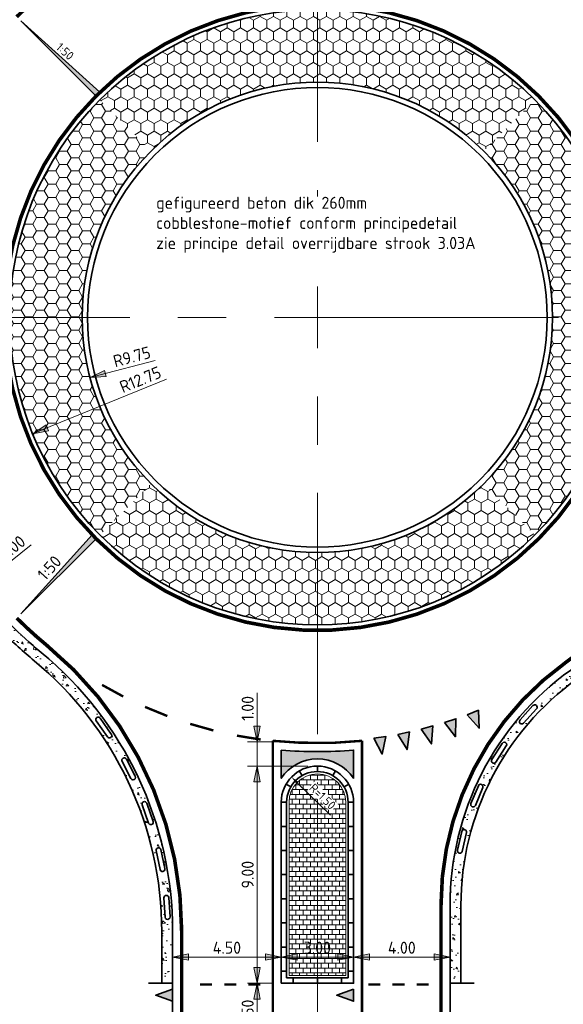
# Model space of a CAD drawing. Header units: metres. Extents: x -699 to 2316, y -1199 to 781.
# Tile 45 of 256: x 494 to 517, y -620 to -579. Entities that reach past the tile are written whole.
import ezdxf
from ezdxf.enums import TextEntityAlignment as Align

# ---------------------------------------------------------------- set-up
doc = ezdxf.new("R2010")
doc.units = ezdxf.units.M
doc.header["$PDMODE"] = 1
doc.linetypes.add('AM-AS', pattern=[16, 10, -2, 2, -2])
doc.linetypes.add('VW-1-1_STREEP', pattern=[2, 1, -1])
for name, color, linetype, lineweight in [('B-WE-AM-AS-G', 10, 'AM-AS', 18), ('N-WE-VH-KANTVERHARDING-G', 210, 'Continuous', 35), ('N-WE-VH-STOOTBAND-G', 7, 'Continuous', 35), ('N-WE-VH-VERHARDING_ASFALT_CONSTRUCTIE-A', 252, 'Continuous', 18), ('N-WE-VH-VERHARDING_BETON-G', 252, 'Continuous', 35), ('N-WE-VH-VERHARDING_BETONSTRAATSTEEN-A', 252, 'Continuous', 18), ('N-WE-VW-MARKERING_DWARS_DRIEHOEK_5070-G', 7, 'VW-HAAIETAND70-L-N', 35), ('N-WE-VW-MARKERING_LANGS_STREEP_11-G', 7, 'VW-1-1_STREEP', 13), ('N-WE-VW-MARKERING_LANGS_STREEP_DOORGETROKKEN_010-G', 7, 'Continuous', 13), ('N-WE-VW-MARKERING_LANGS_STREEP_DOORGETROKKEN_015-G', 7, 'Continuous', 13), ('N-WE-VW-MARKERING_PUNTSTUK-G', 7, 'Continuous', 35), ('X-XX-AL-M', 7, 'Continuous', 18), ('X-XX-AL-T18', 10, 'Continuous', 18)]:
    doc.layers.add(name, color=color, linetype=linetype, lineweight=lineweight)
doc.styles.add('NLCS-ISO', font='NLCS-ISO.ttf')
doc.styles.add('NLCS-ISO Standaard', font='NLCS-ISO.ttf')
doc.styles.add('NLCS-ISO-M200-T18', font='NLCS-ISO.ttf', dxfattribs={"height": 0.36})
doc.linetypes.add('VW-HAAIETAND70-L-N', pattern='A,0,-0.5,[149,NLCS.SHX,S=1,R=0,X=-0.625,Y=0],-0.5', length=1)
doc.dimstyles.new('NLCS-M200-T18-PIJL_A_L2_H2', dxfattribs={"dimscale": 0.2, "dimtxt": 2.5, "dimasz": 1.8, "dimexe": 2, "dimexo": 2, "dimgap": 0.7, "dimtad": 1, "dimzin": 0, "dimdsep": 46, "dimtxsty": 'NLCS-ISO-M200-T18', "dimcen": 0, "dimdle": 2, "dimclrd": 256, "dimclre": 256, "dimclrt": 10, "dimazin": 0, "dimtfac": 1, "dimtdec": 3, "dimtofl": 0, "dimtmove": 0, "dimatfit": 3, "dimfxl": 2, "dimtfillclr": 256, "dimtolj": 1, "dimtzin": 0, "dimlwd": -1, "dimlwe": -1, "dimarcsym": 0})
doc.dimstyles.new('NLCS-M200-T25-Pijl-A', dxfattribs={"dimtxt": 0.5, "dimasz": 0.375, "dimexe": 0.4, "dimexo": 0.4, "dimgap": 0.14, "dimtad": 1, "dimlfac": -1, "dimzin": 0, "dimdsep": 46, "dimtxsty": 'NLCS-ISO Standaard', "dimblk": 'Pijl', "dimblk1": 'Pijl', "dimblk2": 'Pijl', "dimcen": 2.5, "dimdle": 2, "dimclrd": 256, "dimclre": 256, "dimclrt": 256, "dimadec": 0, "dimazin": 0, "dimtfac": 1, "dimtofl": 0, "dimtmove": 0, "dimatfit": 3, "dimldrblk": 'Pijl', "dimfxl": 1, "dimtolj": 1, "dimtzin": 0, "dimlwd": 18, "dimlwe": 18, "dimarcsym": 0})
pattern_1 = [(360, (-504.1251052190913, 631.2808835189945), (0.2, 0.1500000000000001), [0.2, -0.2]), (90, (-504.1251052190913, 631.2808835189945), (-0.2, -2.758550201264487e-17), [])]
pattern_2 = [(230.0000000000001, (-384.1798174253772, -348.4196694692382), (-0.9109233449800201, 0.07969542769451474), [0.09525, -1.04775]), (175.0000000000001, (-384.1798174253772, -348.4196694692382), (0.1762171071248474, -0.9552842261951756), [0.0762, -0.83820292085]), (280.4514447, (-384.2557274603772, -348.4130282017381), (-0.7347062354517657, -0.875588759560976), [0.08095004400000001, -0.890451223]), (226.1842000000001, (-384.1798174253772, -348.6736694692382), (-1.35539520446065, 0.2102116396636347), [0.142875, -1.571625]), (276.6355576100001, (-384.2927669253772, -348.6561519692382), (-1.187020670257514, -1.237130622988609), [0.1214251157, -1.3356780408]), (171.1841511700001, (-384.1798174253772, -348.6736694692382), (-1.187020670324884, -1.237130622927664), [0.11429983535, -1.2572986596]), (201, (-384.3068174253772, -348.6101694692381), (-0.7580719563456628, 0.5113259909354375), [0.09525, -1.04775]), (146, (-384.3068174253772, -348.6101694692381), (-0.3090101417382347, -0.9209398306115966), [0.0762, -0.8382]), (251.4514450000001, (-384.3699900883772, -348.5675589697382), (-1.067082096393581, -0.409613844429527), [0.08095004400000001, -0.8904496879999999]), (217.5000000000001, (-384.1798174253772, -348.4196694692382), (-0.01544301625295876, -0.4227751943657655), [0, -0.82804, 0, -0.8509000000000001, 0, -0.8413750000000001]), (187.5, (-384.1798174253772, -348.4196694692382), (-0.3340983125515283, -0.5009028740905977), [0, -0.48514, 0, -0.80899, 0, -0.320675]), (147.5, (-383.8966074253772, -348.4196694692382), (-0.677952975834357, 0.0286437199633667), [0, -0.3174999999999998, 0, -0.9905999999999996, 0, -1.314449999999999]), (137.5, (-383.7696074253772, -348.4196694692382), (-0.7406459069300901, -0.1271324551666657), [0, -0.41275, 0, -0.65786, 0, -0.93345])]

# ---------------------------------------------------------------- blocks, each defined once
blk = doc.blocks.new('Pijl')
h = blk.add_hatch(color=256)
h.paths.add_polyline_path([(2.220446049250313e-16, 0), (-1.75, 0.352142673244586), (-1.749922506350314, 1.310063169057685e-14)])
h.paths.add_polyline_path([(-1.749922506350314, 1.310063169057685e-14), (-1.749845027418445, -0.3520757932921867), (0, 0)])
for p, q in [((-1.901878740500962, 1.4210854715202e-14), (0, 0)), ((0, 0), (-1.75, 0.352142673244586)), ((-1.75, 0.352142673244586), (-1.749845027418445, -0.3520757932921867)), ((0, 0), (-1.749845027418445, -0.3520757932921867))]:
    blk.add_line(p, q)
blk = doc.blocks.new('*D840')
at = {"layer": 'Defpoints', "color": 0, "transparency": 16777216}
for p in [(505.108620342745, -618.2692879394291), (500.608620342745, -619.3505621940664), (505.108620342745, -619.3505621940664)]:
    blk.add_point(p, dxfattribs=at)
at = {"layer": 'X-XX-AL-M', "lineweight": 18, "transparency": 16777216}
for p, q in [((500.608620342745, -618.9505621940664), (500.608620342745, -617.8692879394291)), ((505.108620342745, -618.9505621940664), (505.108620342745, -617.8692879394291)), ((500.983620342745, -618.2692879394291), (504.733620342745, -618.2692879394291))]:
    blk.add_line(p, q, dxfattribs=at)
at = {"layer": 'X-XX-AL-M', "lineweight": 18, "transparency": 16777216, "xscale": 0.375, "yscale": 0.375, "zscale": 0.375, "rotation": 180}
blk.add_blockref('Pijl', (500.608620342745, -618.2692879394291), dxfattribs=at)
at = {"layer": 'X-XX-AL-M', "lineweight": 18, "transparency": 16777216, "xscale": 0.375, "yscale": 0.375, "zscale": 0.375}
blk.add_blockref('Pijl', (505.108620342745, -618.2692879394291), dxfattribs=at)
at = {"layer": 'X-XX-AL-M', "transparency": 16777216, "insert": (502.858620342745, -617.8792879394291), "char_height": 0.5, "attachment_point": 5, "style": 'NLCS-ISO Standaard'}
blk.add_mtext('\\A1;4.50', dxfattribs=at)
blk = doc.blocks.new('*D841')
at = {"layer": 'Defpoints', "color": 0, "transparency": 16777216}
for p in [(508.108620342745, -618.269287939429), (505.108620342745, -619.3505621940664), (508.108620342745, -619.3505621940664)]:
    blk.add_point(p, dxfattribs=at)
at = {"layer": 'X-XX-AL-M', "lineweight": 18, "transparency": 16777216}
for p, q in [((505.108620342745, -618.9505621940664), (505.108620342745, -617.869287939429)), ((508.108620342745, -618.9505621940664), (508.108620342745, -617.869287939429)), ((505.483620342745, -618.269287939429), (507.733620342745, -618.269287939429))]:
    blk.add_line(p, q, dxfattribs=at)
at = {"layer": 'X-XX-AL-M', "lineweight": 18, "transparency": 16777216, "xscale": 0.375, "yscale": 0.375, "zscale": 0.375, "rotation": 180}
blk.add_blockref('Pijl', (505.108620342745, -618.269287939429), dxfattribs=at)
at = {"layer": 'X-XX-AL-M', "lineweight": 18, "transparency": 16777216, "xscale": 0.375, "yscale": 0.375, "zscale": 0.375}
blk.add_blockref('Pijl', (508.108620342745, -618.269287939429), dxfattribs=at)
at = {"layer": 'X-XX-AL-M', "transparency": 16777216, "insert": (506.608620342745, -617.879287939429), "char_height": 0.5, "attachment_point": 5, "style": 'NLCS-ISO Standaard', "bg_fill": 3, "box_fill_scale": 1.1, "bg_fill_color": 256, "bg_fill_true_color": 13158600, "bg_fill_transparency": 0}
blk.add_mtext('\\A1;3.00', dxfattribs=at)
blk = doc.blocks.new('*D842')
at = {"layer": 'Defpoints', "color": 0, "transparency": 16777216}
for p in [(512.108620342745, -618.269287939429), (508.108620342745, -619.3505621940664), (512.108620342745, -619.3505621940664)]:
    blk.add_point(p, dxfattribs=at)
at = {"layer": 'X-XX-AL-M', "lineweight": 18, "transparency": 16777216}
for p, q in [((508.108620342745, -618.9505621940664), (508.108620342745, -617.869287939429)), ((512.108620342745, -618.9505621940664), (512.108620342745, -617.869287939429)), ((508.483620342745, -618.269287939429), (511.733620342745, -618.269287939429))]:
    blk.add_line(p, q, dxfattribs=at)
at = {"layer": 'X-XX-AL-M', "lineweight": 18, "transparency": 16777216, "xscale": 0.375, "yscale": 0.375, "zscale": 0.375, "rotation": 180}
blk.add_blockref('Pijl', (508.108620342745, -618.269287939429), dxfattribs=at)
at = {"layer": 'X-XX-AL-M', "lineweight": 18, "transparency": 16777216, "xscale": 0.375, "yscale": 0.375, "zscale": 0.375}
blk.add_blockref('Pijl', (512.108620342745, -618.269287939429), dxfattribs=at)
at = {"layer": 'X-XX-AL-M', "transparency": 16777216, "insert": (510.108620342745, -617.879287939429), "char_height": 0.5, "attachment_point": 5, "style": 'NLCS-ISO Standaard'}
blk.add_mtext('\\A1;4.00', dxfattribs=at)
blk = doc.blocks.new('*D843')
at = {"layer": 'Defpoints', "color": 0, "transparency": 16777216}
for p in [(505.1086203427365, -619.3505621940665), (504.1083557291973, -621.8505621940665), (505.1086203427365, -621.8505621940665)]:
    blk.add_point(p, dxfattribs=at)
at = {"layer": 'X-XX-AL-M', "lineweight": 18, "transparency": 16777216}
for p, q in [((504.7086203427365, -619.3505621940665), (503.7083557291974, -619.3505621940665)), ((504.1083557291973, -619.7255621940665), (504.1083557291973, -621.4755621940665)), ((504.7086203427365, -621.8505621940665), (503.7083557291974, -621.8505621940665))]:
    blk.add_line(p, q, dxfattribs=at)
at = {"layer": 'X-XX-AL-M', "lineweight": 18, "transparency": 16777216, "xscale": 0.375, "yscale": 0.375, "zscale": 0.375}
for p, rotation in [((504.1083557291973, -619.3505621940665), 90), ((504.1083557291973, -621.8505621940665), 270)]:
    blk.add_blockref('Pijl', p, dxfattribs=dict(at, rotation=rotation))
at = {"layer": 'X-XX-AL-M', "transparency": 16777216, "insert": (503.7183557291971, -620.6005621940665), "char_height": 0.5, "attachment_point": 5, "rotation": 90, "style": 'NLCS-ISO Standaard'}
blk.add_mtext('\\A1;2.50', dxfattribs=at)
blk = doc.blocks.new('*D845')
at = {"layer": 'Defpoints', "color": 0, "transparency": 16777216}
for p in [(504.1083557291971, -610.3505621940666), (506.6086203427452, -610.3505621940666), (505.1086203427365, -619.3505621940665)]:
    blk.add_point(p, dxfattribs=at)
at = {"layer": 'X-XX-AL-M', "lineweight": 18, "transparency": 16777216}
for p, q in [((506.2086203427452, -610.3505621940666), (503.7083557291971, -610.3505621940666)), ((504.1083557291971, -618.9755621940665), (504.1083557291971, -610.7255621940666)), ((504.7086203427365, -619.3505621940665), (503.7083557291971, -619.3505621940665))]:
    blk.add_line(p, q, dxfattribs=at)
at = {"layer": 'X-XX-AL-M', "lineweight": 18, "transparency": 16777216, "xscale": 0.375, "yscale": 0.375, "zscale": 0.375}
for p, rotation in [((504.1083557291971, -610.3505621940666), 90), ((504.1083557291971, -619.3505621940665), 270)]:
    blk.add_blockref('Pijl', p, dxfattribs=dict(at, rotation=rotation))
at = {"layer": 'X-XX-AL-M', "transparency": 16777216, "insert": (503.7183557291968, -614.8505621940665), "char_height": 0.5, "attachment_point": 5, "rotation": 90, "style": 'NLCS-ISO Standaard'}
blk.add_mtext('\\A1;9.00', dxfattribs=at)
blk = doc.blocks.new('*D846')
at = {"layer": 'Defpoints', "color": 0, "transparency": 16777216}
for p in [(504.1083557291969, -609.3505621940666), (506.6086203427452, -609.3505621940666), (506.6086203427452, -610.3505621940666)]:
    blk.add_point(p, dxfattribs=at)
at = {"layer": 'X-XX-AL-M', "lineweight": 18, "transparency": 16777216}
for p, q in [((504.1083557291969, -608.9755621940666), (504.1083557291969, -607.3205621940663)), ((506.2086203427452, -609.3505621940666), (503.7083557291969, -609.3505621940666)), ((506.2086203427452, -610.3505621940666), (503.7083557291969, -610.3505621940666)), ((504.1083557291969, -610.7255621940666), (504.1083557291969, -611.1005621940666))]:
    blk.add_line(p, q, dxfattribs=at)
at = {"layer": 'X-XX-AL-M', "lineweight": 18, "transparency": 16777216, "xscale": 0.375, "yscale": 0.375, "zscale": 0.375}
for p, rotation in [((504.1083557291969, -609.3505621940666), 270), ((504.1083557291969, -610.3505621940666), 90)]:
    blk.add_blockref('Pijl', p, dxfattribs=dict(at, rotation=rotation))
at = {"layer": 'X-XX-AL-M', "transparency": 16777216, "insert": (503.7183557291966, -607.9605621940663), "char_height": 0.5, "attachment_point": 5, "rotation": 90, "style": 'NLCS-ISO Standaard'}
blk.add_mtext('\\A1;1.00', dxfattribs=at)
blk = doc.blocks.new('NLCS_Rotondepoot_7.3_R18_2fo')
at = {"layer": 'N-WE-VH-VERHARDING_ASFALT_CONSTRUCTIE-A'}
h = blk.add_hatch(dxfattribs=at)
h.set_pattern_fill('HONEY', color=256, scale=0.1, angle=180, style=0)
h.set_pattern_definition([(180, (-417.2106068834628, -584.3071553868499), (-0.4762499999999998, -0.2749630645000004), [0.3175, -0.635]), (300.0000000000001, (-417.2106068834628, -584.3071553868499), (0.4762499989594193, -0.2749630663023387), [0.3175, -0.635]), (240, (-417.2106068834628, -584.3071553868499), (-1.040580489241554e-09, -0.5499261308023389), [-0.635, 0.3175])])
h.paths.add_polyline_path([(-6.894291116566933, 6.894291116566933), (-9.015611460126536, 9.015611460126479, 0.1943311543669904), (-12.74801572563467, 0.2249334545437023), (-12.74704875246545, 0.2249806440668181), (-12.74999999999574, 0), (-9.750000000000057, 0, -0.1989123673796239)])
h.paths.add_polyline_path([(-9.750000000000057, 0), (-12.75000000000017, 0, 0.1989123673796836), (-9.015611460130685, -9.015611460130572), (-6.894291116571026, -6.894291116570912, -0.1989123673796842)])
at = {"layer": 'B-WE-AM-AS-G'}
blk.add_lwpolyline([(-97.77888202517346, 0), (0, 0)], dxfattribs=at)
at = {"layer": 'N-WE-VH-KANTVERHARDING-G'}
for points in [[(-9.015611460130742, -9.015611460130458, -0.4142135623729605), (-9.015611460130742, 9.015611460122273, 0.4142135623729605)], [(-6.894291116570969, -6.894291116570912, -0.4142135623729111), (-6.894291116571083, 6.894291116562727, 0.4142135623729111)], [(-6.735192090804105, 6.735192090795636, 0.4142135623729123), (-6.735192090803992, -6.735192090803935)]]:
    blk.add_lwpolyline(points, format="xyb", dxfattribs=at)
at = {"layer": 'N-WE-VW-MARKERING_LANGS_STREEP_DOORGETROKKEN_010-G', "const_width": 0.15}
blk.add_lwpolyline([(-9.174710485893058, 9.17471048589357, 0.4142135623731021), (-9.174710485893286, -9.174710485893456, 1)], format="xyb", dxfattribs=at)
blk = doc.blocks.new('NLCS_Rotondepoot_7.3_R18')
at = {"layer": 'N-WE-VH-VERHARDING_ASFALT_CONSTRUCTIE-A'}
h = blk.add_hatch(dxfattribs=at)
h.set_pattern_fill('HONEY', color=256, scale=0.1, angle=360.0000000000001, style=0)
h.set_pattern_definition([(3.685545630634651e-14, (417.210606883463, 584.3071553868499), (0.4762499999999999, 0.2749630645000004), [0.3175, -0.635]), (120, (417.210606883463, 584.3071553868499), (-0.4762499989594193, 0.2749630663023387), [0.3174999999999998, -0.6349999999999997]), (60.00000000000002, (417.210606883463, 584.3071553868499), (1.040580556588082e-09, 0.5499261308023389), [-0.6349999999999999, 0.3174999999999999])])
h.paths.add_polyline_path([(-9.015611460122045, -9.015611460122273), (-6.894291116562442, -6.894291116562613, -0.1989123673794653), (-9.749999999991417, 0), (-12.74999999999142, 0, 0.1989123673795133)])
h.paths.add_polyline_path([(-12.74999999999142, 0), (-9.749999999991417, 0, -0.1989123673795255), (-6.894291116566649, 6.894291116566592), (-9.015611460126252, 9.015611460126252, 0.1989123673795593)])
at = {"layer": 'B-WE-AM-AS-G'}
blk.add_lwpolyline([(0, 0), (-94.77888202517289, 0)], dxfattribs=at)
at = {"layer": 'N-WE-VH-KANTVERHARDING-G'}
for points in [[(-9.015611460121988, -9.015611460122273, -0.4142135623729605), (-9.015611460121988, 9.015611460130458, 0.4142135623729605)], [(-6.894291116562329, -6.894291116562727, -0.4142135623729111), (-6.894291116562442, 6.894291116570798, 0.4142135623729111)], [(-6.735192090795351, -6.735192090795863, -0.4142135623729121), (-6.735192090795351, 6.735192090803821, 0.4142135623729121)]]:
    blk.add_lwpolyline(points, format="xyb", dxfattribs=at)
at = {"layer": 'N-WE-VW-MARKERING_LANGS_STREEP_DOORGETROKKEN_010-G', "const_width": 0.15}
blk.add_lwpolyline([(-9.174710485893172, 9.17471048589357, 0.4142135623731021), (-9.1747104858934, -9.174710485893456, 1)], format="xyb", dxfattribs=at)
blk = doc.blocks.new('NLCS_Haai70')
at = {"linetype": 'Continuous'}
blk.add_hatch(color=256, dxfattribs=at).paths.add_polyline_path([(-0.25, 0), (0.2499999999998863, 2.273736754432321e-13), (2.842170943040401e-14, -0.7000000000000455)])
blk.add_lwpolyline([(-0.25, 0), (0.2499999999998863, 2.273736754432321e-13), (2.842170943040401e-14, -0.7000000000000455)], close=True, dxfattribs=at)
blk = doc.blocks.new('100x10')
at = {"linetype": 'Continuous', "const_width": 0.09999999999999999}
blk.add_lwpolyline([(-0.4999999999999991, 0), (0.5, 0)], dxfattribs=at)
blk = doc.blocks.new('NLCS_Rotondepoot_7.3_R18_1fo')
at = {"layer": 'N-WE-VH-VERHARDING_ASFALT_CONSTRUCTIE-A'}
h = blk.add_hatch(dxfattribs=at)
h.set_pattern_fill('AR-CONC', color=256, scale=0.005, angle=180, style=0)
h.set_pattern_definition(pattern_2)
edge = h.paths.add_edge_path()
edge.add_arc((1.101057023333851e-10, -9.606537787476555e-11), 18.00000000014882, 135.0000000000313, 140.4788036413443, ccw=False)
edge.add_line((-12.72792206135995, 12.72792206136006), (-13.04612011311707, 13.04612011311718))
edge.add_arc((-9.976020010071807e-11, 1.397779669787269e-10), 18.45000000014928, 135.0000000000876, 140.4788036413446)
edge.add_arc((-25.45584412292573, 21.00000000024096), 14.55000000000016, 270, 320.4788036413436, ccw=False)
edge.add_line((-25.45584412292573, 6.450000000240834), (-27.59999999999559, 6.450000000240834))
edge.add_line((-27.59999999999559, 6.450000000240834), (-27.59999999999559, 6.000000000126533))
edge.add_line((-27.59999999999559, 6.000000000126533), (-25.45584412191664, 6.00000000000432))
edge.add_arc((-25.45584412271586, 21.00000000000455), 15.00000000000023, 270.0000000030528, 320.4788036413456)
edge = h.paths.add_edge_path(flags=16)
edge.add_line((-22.06440398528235, 6.48558875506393), (-22.84802482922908, 6.32453481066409))
edge.add_arc((-22.86815657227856, 6.422487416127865), 0.09999999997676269, 101.61400935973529, 281.61400935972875, ccw=False)
edge.add_line((-22.88828831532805, 6.520440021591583), (-22.10466747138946, 6.681493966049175))
edge.add_arc((-22.08453572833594, 6.583541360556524), 0.1000000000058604, -78.38599064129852, 101.614009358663, ccw=False)
edge = h.paths.add_edge_path(flags=16)
edge.add_line((-20.96094901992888, 6.998360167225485), (-20.20617020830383, 7.263518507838))
edge.add_arc((-20.17302541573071, 7.169171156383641), 0.10000000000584, -70.6433177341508, 109.3566822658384, ccw=False)
edge.add_line((-20.13988062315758, 7.074823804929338), (-20.89465943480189, 6.809665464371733))
edge.add_arc((-20.92780422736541, 6.904012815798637), 0.09999999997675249, 109.35668226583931, 289.35668226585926, ccw=False)
edge = h.paths.add_edge_path(flags=16)
edge.add_line((-24.05076595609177, 6.161005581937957), (-24.84894050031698, 6.106992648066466))
edge.add_arc((-24.85569211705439, 6.206764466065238), 0.09999999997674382, 93.87133645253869, 273.8713364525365, ccw=False)
edge.add_line((-24.86244373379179, 6.306536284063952), (-24.06426918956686, 6.360549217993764))
edge.add_arc((-24.05751757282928, 6.260777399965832), 0.1000000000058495, -86.12866354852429, 93.8713364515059, ccw=False)
edge = h.paths.add_edge_path(flags=16)
edge.add_line((-19.11556843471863, 7.731582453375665), (-18.40339408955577, 8.096010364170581))
edge.add_arc((-18.35784060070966, 8.006988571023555), 0.1000000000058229, -62.90064482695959, 117.09935517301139, ccw=False)
edge.add_line((-18.3122871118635, 7.917966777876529), (-19.02446145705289, 7.553538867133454))
edge.add_arc((-19.07001494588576, 7.64256066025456), 0.0999999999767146, 117.0993551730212, 297.0993551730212, ccw=False)
edge = h.paths.add_edge_path(flags=16)
edge.add_line((-17.38579473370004, 8.706737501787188), (-16.72921045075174, 9.163790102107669))
edge.add_arc((-16.67207887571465, 9.081717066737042), 0.1000000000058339, -55.157971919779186, 124.8420280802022, ccw=False)
edge.add_line((-16.61494730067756, 8.999644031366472), (-17.27153158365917, 8.54259143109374))
edge.add_arc((-17.3286631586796, 8.624664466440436), 0.09999999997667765, 124.84202808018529, 304.8420280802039, ccw=False)
h = blk.add_hatch(dxfattribs=at)
h.set_pattern_fill('HONEY', color=256, scale=0.1, angle=180, style=0)
h.set_pattern_definition([(180, (-384.1798174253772, -348.4196694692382), (-0.4762499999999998, -0.2749630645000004), [0.3175, -0.635]), (300.0000000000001, (-384.1798174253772, -348.4196694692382), (0.4762499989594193, -0.2749630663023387), [0.3175, -0.635]), (240, (-384.1798174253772, -348.4196694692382), (-1.040580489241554e-09, -0.5499261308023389), [-0.635, 0.3175])])
h.paths.add_polyline_path([(-6.894291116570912, 6.894291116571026), (-9.015611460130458, 9.015611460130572, 0.1989123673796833), (-12.74999999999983, 0), (-9.74999999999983, 0, -0.198912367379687)])
h.paths.add_polyline_path([(-9.749999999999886, 0), (-12.74999999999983, 0, 0.198912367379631), (-9.015611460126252, -9.015611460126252), (-6.894291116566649, -6.894291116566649, -0.1989123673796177)])
h = blk.add_hatch(dxfattribs=at)
h.set_pattern_fill('AR-CONC', color=256, scale=0.005, angle=180, style=0)
h.set_pattern_definition(pattern_2)
edge = h.paths.add_edge_path()
edge.add_line((-24.36698586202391, -5.49999999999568), (-25.4558441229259, -5.49999999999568))
edge.add_line((-25.4558441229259, -5.49999999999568), (-27.59999999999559, -5.49999999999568))
edge.add_line((-27.59999999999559, -5.49999999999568), (-27.59999999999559, -5.949999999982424))
edge.add_line((-27.59999999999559, -5.949999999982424), (-24.36698586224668, -5.949999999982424))
edge.add_arc((-24.36698586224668, -17.49999999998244), 11.55000000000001, 35.6853347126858, 90, ccw=False)
edge.add_arc((-1.053308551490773e-10, 1.245439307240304e-10), 18.45000000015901, 215.6853347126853, 225.0000000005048)
edge.add_line((-13.04612011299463, -13.04612011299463), (-12.72792206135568, -12.72792206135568))
edge.add_arc((1.132320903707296e-10, 1.107878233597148e-10), 18.00000000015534, 215.685334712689, 224.9999999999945, ccw=False)
edge.add_arc((-24.36698586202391, -17.49999999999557), 11.99999999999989, 35.68533471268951, 90)
edge = h.paths.add_edge_path(flags=16)
edge.add_line((-22.09031901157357, -5.812964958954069), (-21.31066153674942, -5.992225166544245))
edge.add_arc((-21.33306906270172, -6.089682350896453), 0.1000000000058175, -102.94850606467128, 77.05149393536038, ccw=False)
edge.add_line((-21.35547658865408, -6.187139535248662), (-22.13513406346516, -6.0078793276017))
edge.add_arc((-22.11272653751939, -5.910422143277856), 0.09999999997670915, 77.05149393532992, 257.05149393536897, ccw=False)
edge = h.paths.add_edge_path(flags=16)
edge.add_line((-20.15155924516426, -6.364463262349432), (-19.41331156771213, -6.67266833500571))
edge.add_arc((-19.4518372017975, -6.764949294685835), 0.1000000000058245, -112.65965513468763, 67.3403448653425, ccw=False)
edge.add_line((-19.49036283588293, -6.857230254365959), (-20.22861051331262, -6.549025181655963))
edge.add_arc((-20.19008487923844, -6.456744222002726), 0.09999999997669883, 67.34034486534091, 247.3403448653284, ccw=False)
edge = h.paths.add_edge_path(flags=16)
edge.add_line((-18.33360800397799, -7.235091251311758), (-17.65792732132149, -7.663408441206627))
edge.add_arc((-17.71146697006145, -7.747868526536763), 0.1000000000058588, -122.3708042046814, 57.62919579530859, ccw=False)
edge.add_line((-17.76500661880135, -7.832328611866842), (-18.44068730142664, -7.404011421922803))
edge.add_arc((-18.38714765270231, -7.31955133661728), 0.09999999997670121, 57.6291957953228, 237.6291957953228, ccw=False)
edge = h.paths.add_edge_path(flags=16)
edge.add_line((-16.68856535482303, -8.399897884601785), (-16.0948157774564, -8.93605219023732))
edge.add_arc((-16.16183506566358, -9.010270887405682), 0.1000000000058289, -132.0819532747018, 47.91804672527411, ccw=False)
edge.add_line((-16.2288543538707, -9.084489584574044), (-16.82260393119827, -8.548335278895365))
edge.add_arc((-16.75558464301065, -8.474116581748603), 0.09999999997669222, 47.91804672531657, 227.9180467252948, ccw=False)
at = {"layer": 'N-WE-VH-VERHARDING_BETONSTRAATSTEEN-A'}
h = blk.add_hatch(dxfattribs=at)
h.set_pattern_fill('VB-KLINKERVERHARDING', color=256, scale=0.2, angle=1.272221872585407e-14, style=0, pattern_type=2)
h.set_pattern_definition(pattern_1)
edge = h.paths.add_edge_path()
edge.add_line((-27.27499999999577, 1.174999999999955), (-27.27499999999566, -1.174999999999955))
edge.add_line((-27.27499999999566, -1.174999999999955), (-20.09999999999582, -1.174999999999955))
edge.add_arc((-20.09999999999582, 1.13686837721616e-13), 1.175000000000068, 270, 450)
edge.add_line((-20.09999999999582, 1.175000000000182), (-27.27499999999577, 1.174999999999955))
h = blk.add_hatch(dxfattribs=at)
h.set_pattern_fill('VB-KLINKERVERHARDING', color=256, scale=0.2, angle=1.272221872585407e-14, style=0, pattern_type=2)
h.set_pattern_definition(pattern_1)
edge = h.paths.add_edge_path()
edge.add_line((-27.27499999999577, 1.174999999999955), (-27.27499999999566, -1.174999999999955))
edge.add_line((-27.27499999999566, -1.174999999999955), (-20.09999999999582, -1.174999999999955))
edge.add_arc((-20.09999999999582, 1.13686837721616e-13), 1.175000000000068, 270, 450)
edge.add_line((-20.09999999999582, 1.175000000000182), (-27.27499999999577, 1.174999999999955))
at = {"layer": 'N-WE-VW-MARKERING_PUNTSTUK-G'}
h = blk.add_hatch(color=256, dxfattribs=at)
edge = h.paths.add_edge_path()
edge.add_line((-17.93739111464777, 1.5), (-19.10501256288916, 1.5))
edge.add_arc((-20.09999999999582, 0), 1.800000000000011, -56.44269023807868, 56.44269023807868, ccw=False)
edge.add_line((-19.10501256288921, -1.5), (-17.93739111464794, -1.5))
edge.add_arc((4.320099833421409e-12, -6.821210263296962e-13), 18.00000000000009, 175.2198081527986, 184.7801918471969, ccw=False)
at = {"layer": 'B-WE-AM-AS-G'}
blk.add_lwpolyline([(-97.2788820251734, 0), (0, 0)], dxfattribs=at)
at = {"layer": 'N-WE-VH-KANTVERHARDING-G'}
for points in [[(-97.27888202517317, 3.650000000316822), (-65.7821080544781, 3.649999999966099, 0.02492232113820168), (-45.88136424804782, 4.642561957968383), (-34.78838872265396, 5.751859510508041, -0.02492232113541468), (-29.81320277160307, 6.00000000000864), (-25.45584412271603, 6.00000000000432, 0.2238875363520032), (-13.88500588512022, 11.45454545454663, -0.02391034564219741), (-12.72792206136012, 12.72792206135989)], [(-9.015611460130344, 9.015611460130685, 0.4142135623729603), (-9.015611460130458, -9.015611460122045)], [(-6.894291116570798, -6.894291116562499, -0.4142135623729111), (-6.894291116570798, 6.894291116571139, 0.4142135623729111)], [(-6.735192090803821, 6.735192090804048, 0.4142135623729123), (-6.735192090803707, -6.735192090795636)]]:
    blk.add_lwpolyline(points, format="xyb", dxfattribs=at)
at = {"layer": 'N-WE-VH-KANTVERHARDING-G', "flags": 128}
for points in [[(-27.59999999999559, 6.00000000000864), (-27.59999999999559, 7.00000000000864)], [(-27.09999999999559, 1.275000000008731), (-27.09999999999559, 1.500000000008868)], [(-26.09999999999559, 1.275000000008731), (-26.09999999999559, 1.500000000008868)], [(-25.09999999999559, 1.275000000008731), (-25.09999999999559, 1.500000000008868)], [(-24.09999999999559, 1.275000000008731), (-24.09999999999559, 1.500000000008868)], [(-23.09999999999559, 1.275000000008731), (-23.09999999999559, 1.500000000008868)], [(-22.09999999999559, 1.275000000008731), (-22.09999999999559, 1.500000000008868)], [(-21.09999999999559, 1.275000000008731), (-21.09999999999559, 1.500000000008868)], [(-20.09999999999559, 1.275000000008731), (-20.09999999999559, 1.500000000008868)], [(-19.46307823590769, 1.104516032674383), (-19.35068027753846, 1.299430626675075)], [(-27.59999999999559, 1.000000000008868), (-27.37499999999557, 1.000000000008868)], [(-18.99548396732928, 0.6369217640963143), (-18.80056937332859, 0.7493197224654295)], [(-27.59999999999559, 8.640199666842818e-12), (-27.37499999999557, 8.640199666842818e-12)], [(-18.8249999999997, 4.320099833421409e-12), (-18.5999999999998, 4.320099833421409e-12)], [(-18.99548396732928, -0.6369217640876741), (-18.80056937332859, -0.749319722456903)], [(-27.59999999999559, -0.9999999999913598), (-27.37499999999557, -0.9999999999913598)], [(-19.46307823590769, -1.104516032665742), (-19.35068027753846, -1.299430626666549)], [(-27.09999999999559, -1.49999999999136), (-27.09999999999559, -1.274999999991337)], [(-26.09999999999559, -1.49999999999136), (-26.09999999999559, -1.274999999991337)], [(-25.09999999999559, -1.49999999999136), (-25.09999999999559, -1.274999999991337)], [(-24.09999999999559, -1.49999999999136), (-24.09999999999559, -1.274999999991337)], [(-23.09999999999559, -1.49999999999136), (-23.09999999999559, -1.274999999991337)], [(-22.09999999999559, -1.49999999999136), (-22.09999999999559, -1.274999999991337)], [(-21.09999999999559, -1.49999999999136), (-21.09999999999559, -1.274999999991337)], [(-20.09999999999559, -1.49999999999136), (-20.09999999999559, -1.274999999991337)], [(-27.59999999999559, -5.49999999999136), (-27.59999999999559, -6.49999999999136)]]:
    blk.add_lwpolyline(points, dxfattribs=at)
blk.add_lwpolyline([(-27.59999999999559, 1.50000000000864), (-27.59999999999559, -1.49999999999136), (-20.09999999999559, -1.49999999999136, 0.9999999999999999), (-20.09999999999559, 1.50000000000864)], format="xyb", close=True, dxfattribs=at)
at = {"layer": 'N-WE-VH-KANTVERHARDING-G'}
blk.add_lwpolyline([(-27.37499999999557, 1.275000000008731), (-27.37499999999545, -1.274999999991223), (-20.09999999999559, -1.274999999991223, 0.9999999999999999), (-20.09999999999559, 1.275000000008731)], format="xyb", close=True, dxfattribs=at)
at = {"layer": 'N-WE-VH-KANTVERHARDING-G', "flags": 128}
blk.add_lwpolyline([(-12.72792206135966, -12.72792206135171, -0.04066528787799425), (-14.62019151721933, -10.49999999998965, 0.2415313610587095), (-24.36698586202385, -5.49999999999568), (-29.78826496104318, -5.49999999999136, -0.02492232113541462), (-34.76345091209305, -5.251859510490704), (-40.85642643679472, -4.642561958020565, 0.02492232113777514), (-60.75717024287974, -3.650000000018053), (-97.27888202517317, -3.650000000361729)], format="xyb", dxfattribs=at)
at = {"layer": 'N-WE-VH-STOOTBAND-G', "flags": 128}
for points in [[(-17.38579473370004, 8.706737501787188), (-16.72921045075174, 9.163790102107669, -1), (-16.61494730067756, 8.999644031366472), (-17.27153158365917, 8.54259143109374, -1)], [(-19.11556843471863, 7.731582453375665), (-18.40339408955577, 8.096010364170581, -1), (-18.3122871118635, 7.917966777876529), (-19.02446145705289, 7.553538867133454, -1)], [(-20.96094901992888, 6.998360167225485), (-20.20617020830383, 7.263518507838, -1), (-20.13988062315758, 7.074823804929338), (-20.89465943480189, 6.809665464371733, -1)], [(-22.06440398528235, 6.48558875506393), (-22.84802482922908, 6.32453481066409, -1), (-22.88828831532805, 6.520440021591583), (-22.10466747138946, 6.681493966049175, -1)], [(-24.05076595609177, 6.161005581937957), (-24.84894050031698, 6.106992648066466, -1), (-24.86244373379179, 6.306536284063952), (-24.06426918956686, 6.360549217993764, -1)], [(-22.09031901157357, -5.812964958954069), (-21.31066153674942, -5.992225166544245, -1), (-21.35547658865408, -6.187139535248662), (-22.13513406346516, -6.0078793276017, -1)], [(-20.15155924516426, -6.364463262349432), (-19.41331156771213, -6.67266833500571, -1), (-19.49036283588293, -6.857230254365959), (-20.22861051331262, -6.549025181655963, -1)], [(-18.33360800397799, -7.235091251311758), (-17.65792732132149, -7.663408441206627, -1), (-17.76500661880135, -7.832328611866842), (-18.44068730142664, -7.404011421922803, -1)], [(-16.68856535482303, -8.399897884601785), (-16.0948157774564, -8.93605219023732, -1), (-16.2288543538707, -9.084489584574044), (-16.82260393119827, -8.548335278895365, -1)]]:
    blk.add_lwpolyline(points, format="xyb", close=True, dxfattribs=at)
at = {"layer": 'N-WE-VH-VERHARDING_BETON-G'}
blk.add_line((-25.4558441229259, 6.450000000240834), (-27.59999999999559, 6.450000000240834), dxfattribs=at)
for points in [[(-25.4558441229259, 6.450000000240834, 0.2238875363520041), (-14.23213103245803, 11.74090909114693, -0.02391034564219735), (-13.04612011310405, 13.0461201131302)], [(-13.04612011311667, -13.04612011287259, -0.0406652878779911), (-14.98569630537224, -10.76249999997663, 0.2415313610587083), (-24.36698586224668, -5.949999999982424), (-27.59999999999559, -5.949999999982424)]]:
    blk.add_lwpolyline(points, format="xyb", dxfattribs=at)
at = {"layer": 'N-WE-VH-VERHARDING_BETONSTRAATSTEEN-A'}
blk.add_lwpolyline([(-27.27499999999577, 1.174999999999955), (-27.27499999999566, -1.174999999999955), (-20.09999999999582, -1.174999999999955, 1), (-20.09999999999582, 1.175000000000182)], format="xyb", close=True, dxfattribs=at)
blk.add_lwpolyline([(-27.27499999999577, 1.174999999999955), (-27.27499999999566, -1.174999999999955), (-20.09999999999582, -1.174999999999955, 1), (-20.09999999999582, 1.175000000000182)], format="xyb", close=True, dxfattribs=at)
at = {"layer": 'N-WE-VW-MARKERING_LANGS_STREEP_11-G', "linetype": 'Continuous', "const_width": 0.09999999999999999}
for points in [[(-15.23527579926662, 8.925181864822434), (-15.71611301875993, 8.048371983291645)], [(-16.14675781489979, 7.145258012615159), (-16.52536858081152, 6.219702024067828)], [(-16.85113455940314, 5.273686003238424), (-17.12266264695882, 4.31125548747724)], [(-17.33937139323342, 3.334471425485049), (-17.50033406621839, 2.347510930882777)]]:
    blk.add_lwpolyline(points, dxfattribs=at)
at = {"layer": 'N-WE-VW-MARKERING_LANGS_STREEP_DOORGETROKKEN_010-G'}
for points, const_width in [([(-9.174710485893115, 9.17471048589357, 0.4142135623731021), (-9.174710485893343, -9.174710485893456, 1)], 0.15), ([(-32.09999999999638, -1.849999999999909), (-17.55277755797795, -1.850000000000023, -0.05255267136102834), (-17.55277755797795, 1.850000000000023), (-32.09999999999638, 1.850000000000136), (-49.09999999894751, 0.1500000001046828)], 0.1)]:
    blk.add_lwpolyline(points, format="xyb", dxfattribs=dict(at, const_width=const_width))
at = {"layer": 'N-WE-VW-MARKERING_LANGS_STREEP_DOORGETROKKEN_010-G', "const_width": 0.1}
for points in [[(-27.64999999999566, 4.86221608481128), (-27.64999999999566, 4.36221608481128)], [(-27.64999999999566, 3.86221608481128), (-27.64999999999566, 3.36221608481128)], [(-27.64999999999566, 2.86221608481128), (-27.64999999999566, 2.36221608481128)], [(-27.64999999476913, -2.112153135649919), (-27.64999999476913, -2.612153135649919)], [(-27.64999999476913, -3.112153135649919), (-27.64999999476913, -3.612153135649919)], [(-27.64999999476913, -4.112153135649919), (-27.64999999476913, -4.612153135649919)]]:
    blk.add_lwpolyline(points, dxfattribs=at)
at = {"layer": 'N-WE-VW-MARKERING_LANGS_STREEP_DOORGETROKKEN_015-G', "const_width": 0.15}
blk.add_lwpolyline([(-71.26340469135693, 3.025000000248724), (-68.26340469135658, 3.025000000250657, 0.02492232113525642), (-48.36266088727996, 4.017561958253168), (-34.7510748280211, 5.378720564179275, -0.0249223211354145), (-29.81320277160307, 5.62500000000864), (-25.45584412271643, 5.62500000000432, 0.2238875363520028), (-13.59573492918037, 11.2159090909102, -0.02391034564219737), (-12.462757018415, 12.46275701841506)], format="xyb", dxfattribs=at)
at = {"layer": 'N-WE-VW-MARKERING_LANGS_STREEP_DOORGETROKKEN_015-G', "const_width": 0.15, "flags": 128}
blk.add_lwpolyline([(-12.46275701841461, -12.46275701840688, -0.04066528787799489), (-14.31560419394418, -10.28124999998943, 0.2415313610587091), (-24.36698586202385, -5.12499999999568), (-29.7882649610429, -5.12499999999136, -0.02492232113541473), (-34.72613701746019, -4.878720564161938), (-43.33772307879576, -4.017561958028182, 0.02492232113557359), (-63.23846688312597, -3.02500000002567), (-71.26340469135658, -3.02500000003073)], format="xyb", dxfattribs=at)
at = {"layer": 'N-WE-VW-MARKERING_LANGS_STREEP_DOORGETROKKEN_015-G'}
blk.add_arc((3.808509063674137e-12, 3.979039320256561e-13), 17.62500000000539, 135.0000000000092, 141.3529559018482, dxfattribs=at)
at = {"layer": 'N-WE-VW-MARKERING_PUNTSTUK-G'}
blk.add_lwpolyline([(-17.93739111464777, 1.5), (-19.10501256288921, 1.5, -0.5366750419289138), (-19.10501256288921, -1.5), (-17.93739111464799, -1.5, -0.04173925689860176)], format="xyb", close=True, dxfattribs=at)
at = {"layer": 'N-WE-VW-MARKERING_DWARS_DRIEHOEK_5070-G'}
for p, rotation in [((-28.0999999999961, 6.000000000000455), 180), ((-28.0999999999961, -1.499999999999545), 180), ((-17.40847099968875, -2.589428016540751), 278.4604448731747), ((-17.2333311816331, -3.573834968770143), 281.7158868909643), ((-17.00257186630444, -4.546707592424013), 284.9713289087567), ((-16.71693781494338, -5.504906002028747), 288.2267709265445), ((-16.37735089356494, -6.445337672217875), 291.482212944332)]:
    blk.add_blockref('NLCS_Haai70', p, dxfattribs=dict(at, rotation=rotation))
at = {"layer": 'N-WE-VW-MARKERING_LANGS_STREEP_11-G'}
for p, rotation in [((-15.47569440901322, 8.48677692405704), 241.2599035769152), ((-16.33606319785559, 6.682480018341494), 247.7523431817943), ((-16.98689860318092, 4.792470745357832), 254.2447827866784), ((-17.41985272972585, 2.840991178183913), 260.737222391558)]:
    blk.add_blockref('100x10', p, dxfattribs=dict(at, rotation=rotation))
blk = doc.blocks.new('*D851')
at = {"layer": 'Defpoints', "color": 0, "transparency": 16777216}
for p in [(506.6086203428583, -591.750562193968), (492.5137794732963, -602.9458942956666)]:
    blk.add_point(p, dxfattribs=at)
at = {"layer": 'X-XX-AL-M', "lineweight": 18, "transparency": 16777216}
blk.add_line((494.7450830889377, -601.1736014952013), (492.8074219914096, -602.7126582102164), dxfattribs=at)
at = {"layer": 'X-XX-AL-M', "lineweight": 18, "transparency": 16777216, "xscale": 0.375, "yscale": 0.375, "zscale": 0.375, "rotation": 218.4596175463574}
blk.add_blockref('Pijl', (492.5137794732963, -602.9458942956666), dxfattribs=at)
at = {"layer": 'X-XX-AL-M', "transparency": 16777216, "insert": (493.7077251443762, -601.4995056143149), "char_height": 0.5, "attachment_point": 5, "rotation": 38.45961754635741, "style": 'NLCS-ISO Standaard'}
blk.add_mtext('\\A1;R18.00', dxfattribs=at)
blk = doc.blocks.new('*D852')
at = {"layer": 'Defpoints', "color": 0, "transparency": 16777216}
for p in [(506.6086203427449, -591.7505621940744), (497.1832187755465, -594.2454179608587)]:
    blk.add_point(p, dxfattribs=at)
at = {"layer": 'X-XX-AL-M', "lineweight": 18, "transparency": 16777216}
blk.add_line((499.8791297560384, -593.5318240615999), (497.5457342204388, -594.1494619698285), dxfattribs=at)
at = {"layer": 'X-XX-AL-M', "lineweight": 18, "transparency": 16777216, "xscale": 0.375, "yscale": 0.375, "zscale": 0.375, "rotation": 194.8258921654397}
blk.add_blockref('Pijl', (497.1832187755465, -594.2454179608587), dxfattribs=at)
at = {"layer": 'X-XX-AL-M', "transparency": 16777216, "insert": (498.9189655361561, -593.3825435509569), "char_height": 0.5, "attachment_point": 5, "rotation": 14.825892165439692, "style": 'NLCS-ISO Standaard'}
blk.add_mtext('\\A1;R9.75', dxfattribs=at)
blk = doc.blocks.new('*D853')
at = {"layer": 'Defpoints', "color": 0, "transparency": 16777216}
for p in [(506.6086203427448, -591.7505621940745), (494.8060895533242, -596.5737112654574)]:
    blk.add_point(p, dxfattribs=at)
at = {"layer": 'X-XX-AL-M', "lineweight": 18, "transparency": 16777216}
blk.add_line((500.3582657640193, -594.3047933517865), (495.1532228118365, -596.4318539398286), dxfattribs=at)
at = {"layer": 'X-XX-AL-M', "lineweight": 18, "transparency": 16777216, "xscale": 0.375, "yscale": 0.375, "zscale": 0.375, "rotation": 202.2275663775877}
blk.add_blockref('Pijl', (494.8060895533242, -596.5737112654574), dxfattribs=at)
at = {"layer": 'X-XX-AL-M', "transparency": 16777216, "insert": (499.2711601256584, -594.3277352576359), "char_height": 0.5, "attachment_point": 5, "rotation": 22.227566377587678, "style": 'NLCS-ISO Standaard'}
blk.add_mtext('\\A1;R12.75', dxfattribs=at)
blk = doc.blocks.new('*D2116')
at = {"layer": 'Defpoints', "color": 0, "transparency": 16777216}
blk.add_point((505.5332825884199, -610.8047855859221), dxfattribs=at)
at = {"layer": 'X-XX-AL-M', "transparency": 16777216}
blk.add_line((507.1534581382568, -612.3804223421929), (505.7913636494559, -611.0557719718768), dxfattribs=at)
blk.add_solid([(505.8331947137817, -611.0127584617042), (505.7495325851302, -611.0987854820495), (505.5332825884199, -610.8047855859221)], dxfattribs=at)
at = {"layer": 'X-XX-AL-M', "color": 10, "transparency": 16777216, "insert": (506.8245504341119, -611.6141849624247), "char_height": 0.36, "attachment_point": 5, "rotation": 315.7984573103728, "style": 'NLCS-ISO-M200-T18', "bg_fill": 3, "box_fill_scale": 1.1, "bg_fill_color": 256, "bg_fill_true_color": 13158600, "bg_fill_transparency": 0}
blk.add_mtext('\\A1;R=1.50', dxfattribs=at)
at = {"layer": 'Defpoints', "color": 0, "transparency": 16777216}
blk.add_point((506.6086203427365, -611.8505621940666), dxfattribs=at)

msp = doc.modelspace()

# ---------------------------------------------------------------- hatches: boundary and pattern name
at = {"layer": 'X-XX-AL-T18'}
for points in [[(494.3155689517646, -579.4575108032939), (497.4339098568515, -582.5758517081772), (497.594739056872, -582.4185018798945)], [(494.3155689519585, -604.0436135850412), (497.433909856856, -600.9252726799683), (497.2765600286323, -600.764443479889)]]:
    msp.add_hatch(color=256, dxfattribs=at).paths.add_polyline_path(points)

# ---------------------------------------------------------------- linework, layer by layer
at = {"layer": 'X-XX-AL-M', "lineweight": 18}
msp.add_line((504.1083557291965, -610.3505621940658), (504.1083557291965, -609.3505621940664), dxfattribs=at)
at = {"layer": 'X-XX-AL-T18', "flags": 128}
for points in [[(494.3155689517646, -579.4575108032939), (497.4339098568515, -582.5758517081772), (497.594739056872, -582.4185018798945), (494.3155689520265, -579.4575108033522)], [(494.3155689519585, -604.0436135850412), (497.433909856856, -600.9252726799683), (497.2765600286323, -600.764443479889), (494.3155689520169, -604.0436135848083)]]:
    msp.add_lwpolyline(points, dxfattribs=at)

# ---------------------------------------------------------------- block references
for name, p, rotation in [('NLCS_Rotondepoot_7.3_R18_1fo', (506.6086203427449, -591.7505621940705), 270), ('NLCS_Rotondepoot_7.3_R18', (506.6086203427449, -591.7505621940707), 180)]:
    msp.add_blockref(name, p, dxfattribs=dict(rotation=rotation))
msp.add_blockref('NLCS_Rotondepoot_7.3_R18_2fo', (506.6086203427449, -591.7505621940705))

# ---------------------------------------------------------------- texts
at = {"layer": 'X-XX-AL-T18', "style": 'NLCS-ISO'}
for height, rotation, p in [(0.36, 317.9189215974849, (495.9551540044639, -580.938006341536)), (0.5, 47.91892159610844, (495.7960644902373, -602.4040285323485))]:
    msp.add_text('1:50', height=height, rotation=rotation, dxfattribs=at).set_placement(p, align=Align.BOTTOM_CENTER)

# ---------------------------------------------------------------- dimensions: what is measured, and where the dimension line sits
at = {"layer": 'X-XX-AL-M'}
for center, mpoint, picture, middle in [((506.6086203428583, -591.750562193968), (492.5137794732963, -602.9458942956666), '*D851', (493.9502906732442, -601.8048938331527)), ((506.6086203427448, -591.7505621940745), (494.8060895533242, -596.5737112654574), '*D853', (499.4186917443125, -594.6887538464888)), ((506.6086203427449, -591.7505621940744), (497.1832187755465, -594.2454179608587), '*D852', (499.0187597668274, -593.7595596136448))]:
    dim = msp.add_radius_dim(center=center, mpoint=mpoint, dimstyle='NLCS-M200-T25-Pijl-A', dxfattribs=at)
    dim.commit()
    dim.dimension.update_dxf_attribs({"geometry": picture, "text_midpoint": middle, "dimtype": 164})
dim = msp.add_linear_dim(base=(504.1083557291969, -609.3505621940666), p1=(506.608620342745, -610.3505621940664), p2=(506.608620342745, -609.3505621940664), angle=90, dimstyle='NLCS-M200-T25-Pijl-A', dxfattribs=at)
dim.commit()
dim.dimension.update_dxf_attribs({"geometry": '*D846', "text_midpoint": (504.1083557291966, -607.9605621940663), "dimtype": 160})
dim = msp.add_linear_dim(base=(505.108620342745, -618.2692879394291), p1=(500.608620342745, -619.3505621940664), p2=(505.108620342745, -619.3505621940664), dimstyle='NLCS-M200-T25-Pijl-A', dxfattribs=at)
dim.commit()
dim.dimension.update_dxf_attribs({"geometry": '*D840', "text_midpoint": (502.858620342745, -617.8792879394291)})

# ---------------------------------------------------------------- next in the draw order: texts
at = {"layer": 'X-XX-AL-M', "insert": (499.9262016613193, -589.0675936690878), "char_height": 0.5, "attachment_point": 7, "style": 'NLCS-ISO Standaard', "bg_fill": 3, "box_fill_scale": 1, "bg_fill_color": 256, "bg_fill_transparency": 0}
msp.add_mtext('gefigureerd beton dik 260mm\\Pcobblestone-motief conform principedetail\\Pzie principe detail overrijdbare strook 3.03A', dxfattribs=at)

# ---------------------------------------------------------------- next in the draw order: dimensions: what is measured, and where the dimension line sits
at = {"layer": 'X-XX-AL-M'}
dim = msp.add_linear_dim(base=(508.108620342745, -618.269287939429), p1=(505.108620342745, -619.3505621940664), p2=(508.108620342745, -619.3505621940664), dimstyle='NLCS-M200-T25-Pijl-A', override={"dimtfill": 1}, dxfattribs=at)
dim.commit()
dim.dimension.update_dxf_attribs({"geometry": '*D841', "text_midpoint": (506.608620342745, -617.879287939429)})

# ---------------------------------------------------------------- next in the draw order: block references
at = {"rotation": 90}
msp.add_blockref('NLCS_Rotondepoot_7.3_R18_1fo', (506.6086203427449, -591.7505621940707), dxfattribs=at)

# ---------------------------------------------------------------- next in the draw order: dimensions: what is measured, and where the dimension line sits
at = {"layer": 'X-XX-AL-M'}
for base, p2, picture, middle in [((504.1083557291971, -610.3505621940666), (506.608620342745, -610.3505621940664), '*D845', (503.7183557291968, -614.8505621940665)), ((504.1083557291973, -621.8505621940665), (505.1086203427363, -621.8505621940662), '*D843', (503.7183557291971, -620.6005621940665))]:
    dim = msp.add_linear_dim(base=base, p1=(505.1086203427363, -619.3505621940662), p2=p2, angle=90, dimstyle='NLCS-M200-T25-Pijl-A', dxfattribs=at)
    dim.commit()
    dim.dimension.update_dxf_attribs({"geometry": picture, "text_midpoint": middle})
dim = msp.add_linear_dim(base=(512.108620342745, -618.269287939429), p1=(508.108620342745, -619.3505621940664), p2=(512.108620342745, -619.3505621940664), dimstyle='NLCS-M200-T25-Pijl-A', dxfattribs=at)
dim.commit()
dim.dimension.update_dxf_attribs({"geometry": '*D842', "text_midpoint": (510.108620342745, -617.879287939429)})

# ---------------------------------------------------------------- next in the draw order: dimensions: what is measured, and where the dimension line sits
dim = msp.add_radius_dim(center=(506.6086203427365, -611.8505621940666), mpoint=(505.5332825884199, -610.8047855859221), dimstyle='NLCS-M200-T18-PIJL_A_L2_H2', override={"dimpost": 'R=<>', "dimtfill": 1}, dxfattribs=at)
dim.commit()
dim.dimension.update_dxf_attribs({"geometry": '*D2116', "text_midpoint": (506.6014514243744, -611.8435903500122), "dimtype": 164})

doc.saveas('drawing.dxf')
